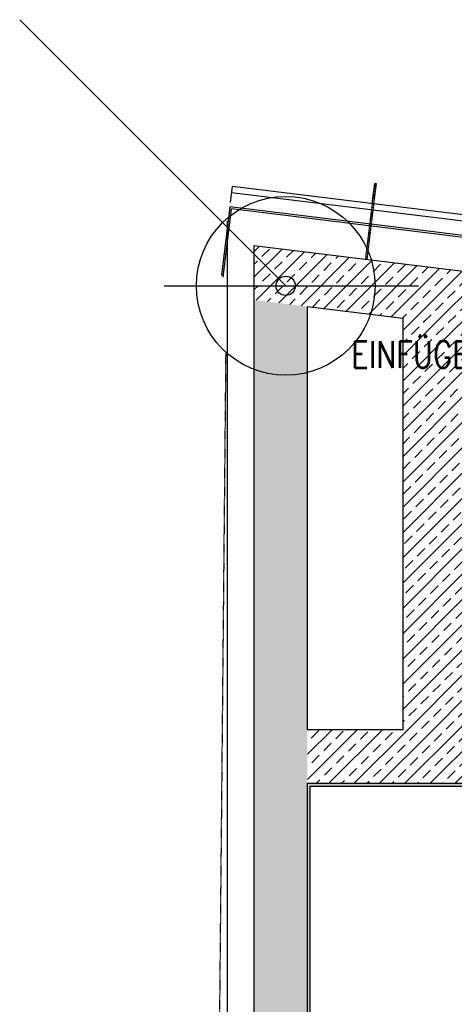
# Model space of a CAD drawing. Header units: millimetres. Extents: x -4577 to 1032787, y -66234 to 201209.
# Tile 196 of 256: x -1489 to 944, y -4021 to 1489. Entities that reach past the tile are written whole.
import ezdxf

# ---------------------------------------------------------------- set-up
doc = ezdxf.new("R2010")
doc.units = ezdxf.units.MM
for name, pattern in [('510_5_2OG_ELT_1004$0$11-07-22_DS_2OG$0$AUSGEZOGEN', [0]), ('510_5_2OG_ELT_1004$0$11-07-22_DS_2OG$0$MITTE2_S7', [0.225, 0.125, -0.05, 0, -0.05]), ('510_5_2OG_ELT_1004$0$11-07-22_DS_2OG$0$PUNKT2_S9', [0.075, 0, -0.075]), ('510_5_2OG_ELT_1004$0$11-07-22_DS_2OG$0$STRICHLINIE2_S3', [0.4, 0.25, -0.15]), ('510_5_2OG_ELT_1004$0$11-07-22_DS_2OG$0$STRICHPUNKT2_S5', [0.5, 0.35, -0.05, 0.05, -0.05])]:
    doc.linetypes.add(name, pattern=pattern)
for name, color, linetype in [('510_5_2OG_ELT_1004$0$11-07-22_DS_2OG$0$Bestand', 8, '510_5_2OG_ELT_1004$0$11-07-22_DS_2OG$0$STRICHPUNKT2_S5'), ('510_5_2OG_ELT_1004$0$11-07-22_DS_2OG$0$Fassade', 8, '510_5_2OG_ELT_1004$0$11-07-22_DS_2OG$0$AUSGEZOGEN'), ('510_5_2OG_ELT_1004$0$11-07-22_DS_2OG$0$Mitte_unten', 8, '510_5_2OG_ELT_1004$0$11-07-22_DS_2OG$0$MITTE2_S7'), ('510_5_2OG_ELT_1004$0$11-07-22_DS_2OG$0$Nichttragende_Bauteile', 8, '510_5_2OG_ELT_1004$0$11-07-22_DS_2OG$0$AUSGEZOGEN'), ('510_5_2OG_ELT_1004$0$11-07-22_DS_2OG$0$Sichtbar', 8, '510_5_2OG_ELT_1004$0$11-07-22_DS_2OG$0$AUSGEZOGEN'), ('510_5_2OG_ELT_1004$0$11-07-22_DS_2OG$0$Tragende_Bauteile', 8, '510_5_2OG_ELT_1004$0$11-07-22_DS_2OG$0$AUSGEZOGEN'), ('510_5_2OG_ELT_1004$0$11-07-22_DS_2OG$0$Verdeckt', 8, '510_5_2OG_ELT_1004$0$11-07-22_DS_2OG$0$STRICHLINIE2_S3'), ('510_5_2OG_ELT_1004$0$11-07-22_DS_2OG$0$werkstück', 8, '510_5_2OG_ELT_1004$0$11-07-22_DS_2OG$0$AUSGEZOGEN')]:
    doc.layers.add(name, color=color, linetype=linetype)
doc.layers.add('510_5_2OG_ELT_1004$0$11-07-22_DS_2OG$0$Einfügepunkt', color=10, linetype='Continuous', plot=False)
doc.layers.add('510_5_2OG_ELT_1004$0$EINFÜGEPUNKT', color=1, linetype='Continuous', plot=False)
doc.styles.add('510_5_2OG_ELT_1004$0$Standard', font='simplex.shx')
pattern_1 = [(0, (1908.297, -66879.192), (25, 25), [12.5, -12.5]), (90, (1908.297, -66879.192), (25, 25), [12.5, -12.5])]
pattern_2 = [(180, (1895.797, -66891.69), (2e-15, -40), []), (180, (1895.797, -66911.69), (2e-15, -40), [])]
pattern_3 = [(45, (1895.8, -66891.69), (-70.71068, 70.71068), []), (45, (1860.44, -66856.34), (-70.71068, 70.71068), [60, -35])]

# ---------------------------------------------------------------- blocks, each defined once
blk = doc.blocks.new('510_5_2OG_ELT_1004')
at = {"layer": '510_5_2OG_ELT_1004$0$11-07-22_DS_2OG$0$Nichttragende_Bauteile', "linetype": 'Continuous'}
h = blk.add_hatch(dxfattribs=at)
h.set_pattern_fill('MUSTER_NA', color=256, scale=12.5, style=0, pattern_type=2)
h.set_pattern_definition(pattern_1)
h.paths.add_polyline_path([(3261.7, -2784.1), (121.8, -2784.1), (121.8, -2799.1), (3325.4, -2799.1), (3314.1, -2786.1), (3261.7, -2786.1)], flags=0)
h = blk.add_hatch(dxfattribs=at)
h.set_pattern_fill('MUSTER_NA', color=256, scale=12.5, style=0, pattern_type=2)
h.set_pattern_definition(pattern_1)
h.paths.add_polyline_path([(121.8, -9369.1), (136.8, -9369.1), (136.8, -2799.1), (121.8, -2799.1)], flags=0)
at = {"layer": '510_5_2OG_ELT_1004$0$11-07-22_DS_2OG$0$Sichtbar', "linetype": 'Continuous'}
h = blk.add_hatch(dxfattribs=at)
h.set_pattern_fill('SCHRAFFUR_1', color=256, scale=1000, angle=90, style=0, pattern_type=2)
h.set_pattern_definition(pattern_2)
h.paths.add_polyline_path([(492.2, 459.3), (505.3, 566.5), (497.4, 567.5), (498.1, 573.5), (506.1, 572.5), (505.3, 566.5)], flags=0)
h = blk.add_hatch(dxfattribs=at)
h.set_pattern_fill('SCHRAFFUR_1', color=256, scale=1000, angle=90, style=0, pattern_type=2)
h.set_pattern_definition(pattern_2)
h.paths.add_polyline_path([(492.2, 459.3), (505.3, 566.5), (497.4, 567.5), (498.1, 573.5), (506.1, 572.5), (505.3, 566.5)], flags=0)
h = blk.add_hatch(dxfattribs=at)
h.set_pattern_fill('SCHRAFFUR_1', color=256, scale=1000, angle=90, style=0, pattern_type=2)
h.set_pattern_definition(pattern_2)
h.paths.add_polyline_path([(497.2, 500), (489.2, 501), (490.3, 509.9), (498.3, 509)], flags=0)
h = blk.add_hatch(dxfattribs=at)
h.set_pattern_fill('SCHRAFFUR_1', color=256, scale=1000, angle=90, style=0, pattern_type=2)
h.set_pattern_definition(pattern_2)
h.paths.add_polyline_path([(497.2, 500), (489.2, 501), (490.3, 509.9), (498.3, 509)], flags=0)
h = blk.add_hatch(dxfattribs=at)
h.set_pattern_fill('SCHRAFFUR_1', color=256, scale=1000, angle=90, style=0, pattern_type=2)
h.set_pattern_definition(pattern_2)
h.paths.add_polyline_path([(498.3, 509), (490.3, 509.9), (494.2, 541.7), (502.2, 540.7)], flags=0)
h = blk.add_hatch(dxfattribs=at)
h.set_pattern_fill('SCHRAFFUR_1', color=256, scale=1000, angle=90, style=0, pattern_type=2)
h.set_pattern_definition(pattern_2)
h.paths.add_polyline_path([(498.3, 509), (490.3, 509.9), (494.2, 541.7), (502.2, 540.7)], flags=0)
h = blk.add_hatch(dxfattribs=at)
h.set_pattern_fill('SCHRAFFUR_1', color=256, scale=1000, angle=90, style=0, pattern_type=2)
h.set_pattern_definition(pattern_2)
h.paths.add_polyline_path([(502.2, 540.7), (494.2, 541.7), (495.3, 550.6), (503.3, 549.7)], flags=0)
h = blk.add_hatch(dxfattribs=at)
h.set_pattern_fill('SCHRAFFUR_1', color=256, scale=1000, angle=90, style=0, pattern_type=2)
h.set_pattern_definition(pattern_2)
h.paths.add_polyline_path([(502.2, 540.7), (494.2, 541.7), (495.3, 550.6), (503.3, 549.7)], flags=0)
at = {"layer": '510_5_2OG_ELT_1004$0$11-07-22_DS_2OG$0$Tragende_Bauteile', "linetype": 'Continuous'}
h = blk.add_hatch(dxfattribs=at)
h.set_pattern_fill('SCHRAFFUR_16', color=256, scale=1000, style=0, pattern_type=2)
h.set_pattern_definition(pattern_3)
h.paths.add_polyline_path([(-178.2, -78.9), (3694.7, -554.4), (3731.2, -256.6), (-178.2, 223.4)], flags=0)
h = blk.add_hatch(dxfattribs=at)
h.set_pattern_fill('SCHRAFFUR_16', color=256, scale=1000, style=0, pattern_type=2)
h.set_pattern_definition(pattern_3)
h.paths.add_polyline_path([(121.8, -14075.6), (121.8, -115.7), (-178.2, -78.9), (-178.2, -14075.6)], flags=0)
h = blk.add_hatch(dxfattribs=at)
h.set_pattern_fill('SCHRAFFUR_16', color=256, scale=1000, style=0, pattern_type=2)
h.set_pattern_definition(pattern_3)
h.paths.add_polyline_path([(655.1, -181.2), (655.1, -2484.1), (1005.1, -2484.1), (1005.1, -224.2)], flags=0)
h = blk.add_hatch(dxfattribs=at)
h.set_pattern_fill('SCHRAFFUR_16', color=256, scale=1000, style=0, pattern_type=2)
h.set_pattern_definition(pattern_3)
h.paths.add_polyline_path([(121.8, -2784.1), (3371.8, -2784.1), (3371.8, -2484.1), (121.8, -2484.1)], flags=0)
at = {"layer": '510_5_2OG_ELT_1004$0$11-07-22_DS_2OG$0$Bestand', "linetype": '510_5_2OG_ELT_1004$0$11-07-22_DS_2OG$0$PUNKT2_S9'}
blk.add_line((-335.9, -372.9), (-466.3, -14225.6), dxfattribs=at)
at = {"layer": '510_5_2OG_ELT_1004$0$11-07-22_DS_2OG$0$Einfügepunkt', "linetype": '510_5_2OG_ELT_1004$0$11-07-22_DS_2OG$0$AUSGEZOGEN'}
blk.add_line((0, 0), (-1489.3, 1489.3), dxfattribs=at)
for radius in [500, 54.1]:
    blk.add_circle((0, 0), radius, dxfattribs=at)
at = {"layer": '510_5_2OG_ELT_1004$0$11-07-22_DS_2OG$0$Fassade', "linetype": '510_5_2OG_ELT_1004$0$11-07-22_DS_2OG$0$AUSGEZOGEN'}
for p, q in [((-309.6, 466.2), (-298.5, 556.4)), ((14375.1, -1245.3), (-298.5, 556.4)), ((14370.7, -1280.9), (-302.9, 520.8)), ((-312.6, 441.4), (-359.5, 59.3)), ((2098, 145.4), (-312.6, 441.4)), ((-350.8, 48.1), (-303.9, 430.2)), ((2106.7, 134.3), (-302.6, 430.1)), ((-328.2, 362.7), (-328.2, -14225.6)), ((-349.6, 58.1), (-359.5, 59.3)), ((-349.6, 58.1), (-359.5, 59.3))]:
    blk.add_line(p, q, dxfattribs=at)
blk.add_circle((500.6, 560.3), 5, dxfattribs=at)
at = {"layer": '510_5_2OG_ELT_1004$0$11-07-22_DS_2OG$0$Mitte_unten'}
for p, q in [((499.3, 499.8), (486.8, 501.3)), ((499.3, 499.8), (486.8, 501.3)), ((505.3, 549.4), (493, 550.9)), ((505.3, 549.4), (493, 550.9))]:
    blk.add_line(p, q, dxfattribs=at)
at = {"layer": '510_5_2OG_ELT_1004$0$11-07-22_DS_2OG$0$Nichttragende_Bauteile', "linetype": '510_5_2OG_ELT_1004$0$11-07-22_DS_2OG$0$AUSGEZOGEN'}
for p, q in [((136.8, -9369.1), (136.8, -2799.1)), ((136.8, -2799.1), (3386.8, -2799.1))]:
    blk.add_line(p, q, dxfattribs=at)
at = {"layer": '510_5_2OG_ELT_1004$0$11-07-22_DS_2OG$0$Tragende_Bauteile', "linetype": '510_5_2OG_ELT_1004$0$11-07-22_DS_2OG$0$AUSGEZOGEN'}
for p, q in [((3731.2, -256.6), (-178.2, 223.4)), ((-178.2, 223.4), (-178.2, -78.9)), ((-178.2, -78.9), (-178.2, -14075.6)), ((121.8, -115.7), (655.1, -181.2)), ((121.8, -2484.1), (121.8, -115.7)), ((655.1, -181.2), (655.1, -2484.1)), ((655.1, -2484.1), (121.8, -2484.1)), ((121.8, -2784.1), (3121.8, -2784.1)), ((121.8, -9384.1), (121.8, -2784.1))]:
    blk.add_line(p, q, dxfattribs=at)
at = {"layer": '510_5_2OG_ELT_1004$0$11-07-22_DS_2OG$0$Verdeckt'}
for p, q in [((504.4, 558.6), (496.4, 559.6)), ((504.4, 558.6), (496.4, 559.6)), ((498.3, 509), (490.3, 509.9)), ((498.3, 509), (490.3, 509.9)), ((502.2, 540.7), (494.2, 541.7)), ((502.2, 540.7), (494.2, 541.7)), ((484.2, 460.3), (445.7, 146.8)), ((492.2, 459.3), (453.7, 145.8)), ((484.2, 460.3), (459.5, 258.4)), ((492.2, 459.3), (467.8, 260.6)), ((496.1, 491.1), (488.1, 492.1)), ((496.1, 491.1), (488.1, 492.1))]:
    blk.add_line(p, q, dxfattribs=at)
at = {"layer": '510_5_2OG_ELT_1004$0$11-07-22_DS_2OG$0$werkstück'}
for p, q in [((484.2, 460.3), (498.1, 573.5)), ((484.2, 460.3), (498.1, 573.5)), ((506.1, 572.5), (492.2, 459.3)), ((506.1, 572.5), (492.2, 459.3)), ((505.3, 566.5), (497.4, 567.5)), ((505.3, 566.5), (497.4, 567.5)), ((498.1, 573.5), (506.1, 572.5)), ((498.1, 573.5), (506.1, 572.5)), ((492.2, 459.3), (484.2, 460.3)), ((492.2, 459.3), (484.2, 460.3))]:
    blk.add_line(p, q, dxfattribs=at)
at = {"layer": '510_5_2OG_ELT_1004$0$EINFÜGEPUNKT', "lineweight": 25}
blk.add_line((-681, -0.1, 122100), (743.6, -0.1, 122100), dxfattribs=at)
at = {"layer": '510_5_2OG_ELT_1004$0$EINFÜGEPUNKT', "lineweight": 25, "style": '510_5_2OG_ELT_1004$0$Standard', "width": 0.8}
blk.add_text('EINFÜGEPUNKT', height=150, dxfattribs=at).set_placement((366.9, -459, 122100))

msp = doc.modelspace()

# ---------------------------------------------------------------- block references
msp.add_blockref('510_5_2OG_ELT_1004', (0, -0.1))

doc.saveas('drawing.dxf')
